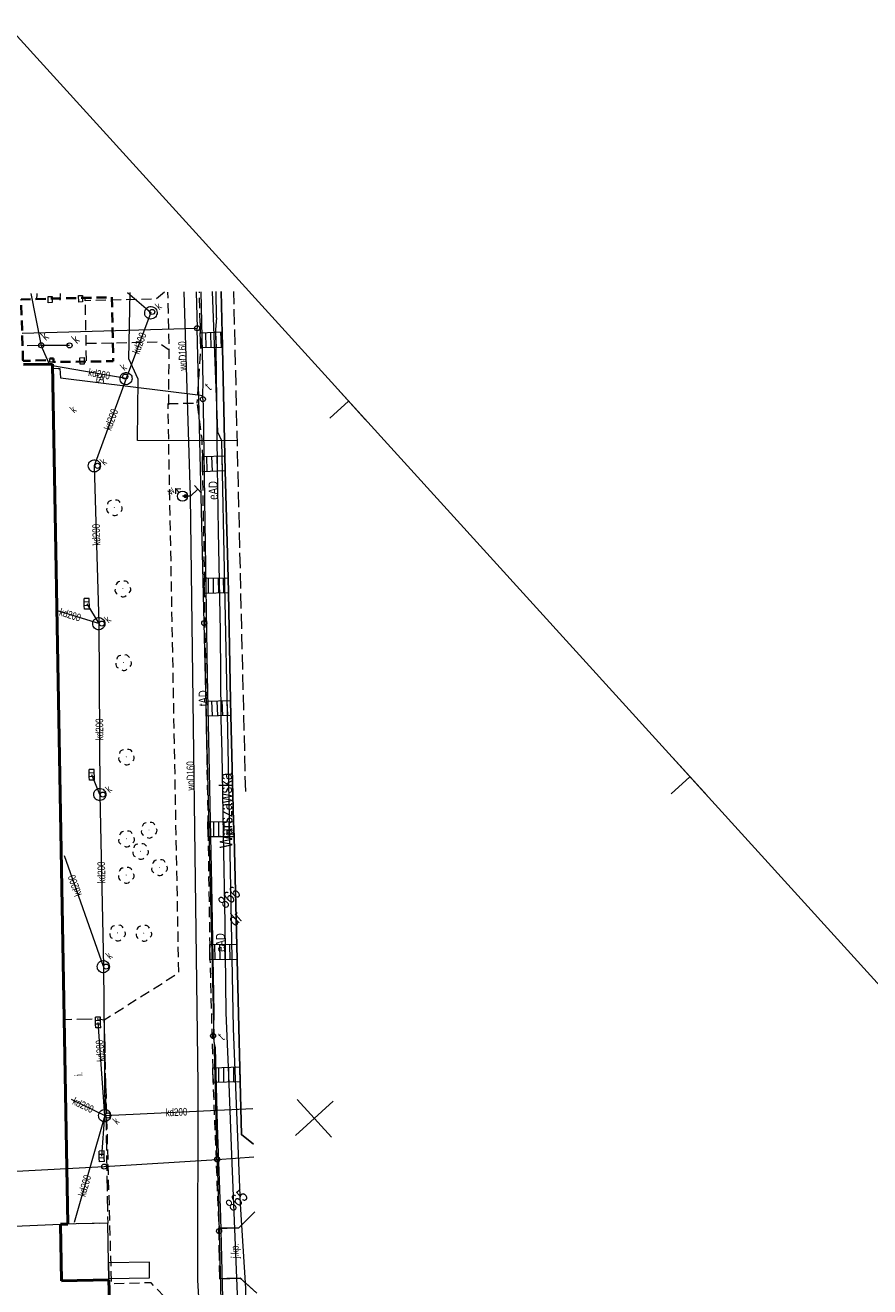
# Model space of a CAD drawing. Extents: x 6546616 to 6547358, y 5574659 to 5575298.
# Tile 12 of 12: x 6547192 to 6547275, y 5574989 to 5575113. Entities that reach past the tile are written whole.
import ezdxf
from ezdxf.enums import TextEntityAlignment as Align

# ---------------------------------------------------------------- set-up
doc = ezdxf.new("R2010")
doc.units = 0
doc.header["$MEASUREMENT"] = 0
for name, pattern in [('1.0_0.5', [1.5, 1, -0.5]), ('1.5_0.5', [2, 1.5, -0.5]), ('219-500', [0]), ('823-500', [1.75, 1.25, -0.5]), ('mz1.0_0.5', [1.5, 1, -0.5])]:
    doc.linetypes.add(name, pattern=pattern)
doc.layers.get('0').update_dxf_attribs({"color": 2, "linetype": 'CONTINUOUS', "lineweight": 13})
for name, color, linetype, lineweight in [('202-Punkt graniczny stabilizowany trwale', 7, 'CONTINUOUS', 13), ('210-Oznaczenie użytku', 7, 'CONTINUOUS', 13), ('211-Nr działki', 7, 'CONTINUOUS', 13), ('219-Linia granicy', 7, 'CONTINUOUS', 13), ('310-podpora związana z budynkiem (powierzchnia)', 7, 'CONTINUOUS', 13), ('312-Budynek (powierzchnia)', 7, 'CONTINUOUS', 13), ('320-część budynku wyodrębniona ze względu na liczbę kondygnacji naziemnych (powierzchnia)', 7, 'CONTINUOUS', 13), ('342-Łącznik napowietrzny - K1', 7, 'CONTINUOUS', 13), ('352-schody (powierzchnia)', 7, 'CONTINUOUS', 13), ('504-Opis i rzędna włazu prostokątnego-ST', 7, 'CONTINUOUS', 13), ('506-Opis i rzędna włazu okrągłego-SK', 7, 'CONTINUOUS', 13), ('585-Atrybuty opisowe-SEPOD', 7, 'CONTINUOUS', 13), ('586-Atrybuty opisowe-STPOD', 7, 'CONTINUOUS', 13), ('823-Szczyt skarpy nieumocninej', 7, 'CONTINUOUS', 13), ('824-Podnóże skarpy nieumocninej', 7, 'CONTINUOUS', 13), ('994-Nazwa ulicy', 7, 'CONTINUOUS', 13), ('chodnik (powierzchnia)', 7, 'CONTINUOUS', 13), ('drzewo liściaste (punkt)', 7, 'CONTINUOUS', 13), ('hydrant (punkt)', 7, 'CONTINUOUS', 13), ('jezdnia (powierzchnia)', 7, 'CONTINUOUS', 13), ('jezdnia (powierzchnia)-Atr17', 7, 'CONTINUOUS', 13), ('komora podziemna - przewód kanalizacyjny (powierzchnia)', 7, 'CONTINUOUS', 13), ('kratka ściekowa (punkt)', 7, 'CONTINUOUS', 13), ('krawężnik (linia)', 7, 'CONTINUOUS', 13), ('odwodnienie liniowe (linia)-Atr17', 7, 'CONTINUOUS', 13), ('plac (powierzchnia)', 7, 'CONTINUOUS', 13), ('plac (powierzchnia)-Atr17', 7, 'CONTINUOUS', 13), ('przewód elektroenergetyczny (linia)', 7, 'CONTINUOUS', 13), ('przewód kanalizacyjny (linia)', 7, 'CONTINUOUS', 13), ('przewód kanalizacyjny (linia)-Atr1', 7, 'CONTINUOUS', 13), ('przewód telekomunikacyjny (linia)', 7, 'CONTINUOUS', 13), ('przewód telekomunikacyjny (linia)-Atr1', 7, 'CONTINUOUS', 13), ('przewód wodociągowy (linia)', 7, 'CONTINUOUS', 13), ('przewód wodociągowy (linia)-Atr1', 7, 'CONTINUOUS', 13), ('schody w ciągu komunikacyjnym', 7, 'CONTINUOUS', 13), ('trójnik - siec wodociągowa (punkt)', 7, 'CONTINUOUS', 13), ('Wstawianie ramki sekcyjnej z opisem', 7, 'CONTINUOUS', 13), ('właz okrągły - siec kanalizacyjna (punkt)', 7, 'CONTINUOUS', 13), ('właz okrągły - siec kanalizacyjna (punkt)-Atr17', 7, 'CONTINUOUS', 13), ('właz okrągły - siec telekomunikacyjna (punkt)', 7, 'CONTINUOUS', 13), ('zasuwa - siec wodociągowa (punkt)', 7, 'CONTINUOUS', 13), ('zasuwa - siec wodociągowa (punkt)-Atr17', 7, 'CONTINUOUS', 13)]:
    doc.layers.add(name, color=color, linetype=linetype, lineweight=lineweight)
doc.styles.add('ARIAL', font='ARIALUNI.TTF', dxfattribs={"width": 0.75})

# ---------------------------------------------------------------- blocks, each defined once
blk = doc.blocks.new('US05')
at = {"color": 0, "linetype": 'Continuous', "lineweight": 13}
for p, q in [((-0.525, -0.25), (-0.525, 0.25)), ((-0.525, 0.25), (-0.175, 0.25)), ((-0.175, -0.25), (-0.175, 0.25)), ((-0.175, 0.25), (0.175, 0.25)), ((0.175, -0.25), (0.175, 0.25)), ((0.175, 0.25), (0.525, 0.25)), ((0.525, -0.25), (0.525, 0.25)), ((-0.525, -0.25), (-0.175, -0.25)), ((-0.175, -0.25), (0.175, -0.25)), ((0.175, -0.25), (0.525, -0.25))]:
    blk.add_line(p, q, dxfattribs=at)
blk = doc.blocks.new('US22')
at = {"color": 0, "linetype": 'Continuous', "lineweight": 13}
blk.add_circle((0, 0), 0.25, dxfattribs=at)
blk = doc.blocks.new('OP021')
at = {"linetype": 'Continuous', "lineweight": 13}
h = blk.add_hatch(color=0, dxfattribs=at)
edge = h.paths.add_edge_path()
edge.add_arc((0, 0), 0.05, 0, 360)
at = {"color": 0, "linetype": 'Continuous', "lineweight": 13}
for centre, start, end in [((-0.38, 0.124), 121.308, 202.548), ((0, 0.4), 49.272, 130.728), ((0.38, 0.124), 337.452, 58.692), ((-0.235, -0.324), 193.221, 274.871), ((0.235, -0.324), 265.129, 346.779)]:
    blk.add_arc(centre, 0.4, start, end, dxfattribs=at)
blk = doc.blocks.new('US02')
at = {"color": 0, "linetype": 'Continuous', "lineweight": 13}
for p, q in [((0, 1), (-0.353, 0.647)), ((0, 0.5), (0, 1)), ((0, 1), (0.354, 0.647))]:
    blk.add_line(p, q, dxfattribs=at)
blk.add_circle((0, 0), 0.5, dxfattribs=at)
blk = doc.blocks.new('US25')
at = {"linetype": 'Continuous', "lineweight": 0}
h = blk.add_hatch(color=0, dxfattribs=at)
edge = h.paths.add_edge_path()
edge.add_arc((0, 0), 0.2, 0, 360)
blk = doc.blocks.new('US21')
at = {"color": 0, "linetype": 'Continuous', "lineweight": 13}
for p, q in [((0, -1), (0, 0)), ((-0.5, -1), (0, -1)), ((0, -1), (0.5, -1))]:
    blk.add_line(p, q, dxfattribs=at)
blk = doc.blocks.new('202')
at = {"color": 0, "linetype": 'Continuous', "lineweight": 0}
blk.add_circle((0, 0), 0.25, dxfattribs=at)
blk = doc.blocks.new('RAMKA500KP')
at = {"color": 0}
for p, q in [((400, 197.5), (400, 202.5)), ((397.5, 200), (400, 200)), ((350, 147.5), (350, 152.5)), ((400, 147.5), (400, 152.5)), ((347.5, 150), (352.5, 150)), ((397.5, 150), (400, 150))]:
    blk.add_line(p, q, dxfattribs=at)
at = {"color": 0, "flags": 128}
blk.add_lwpolyline([(0, 0), (400, 0), (400, 250), (0, 250)], close=True, dxfattribs=at)

msp = doc.modelspace()

# ---------------------------------------------------------------- linework, layer by layer
at = {"layer": '219-Linia granicy', "color": 7, "linetype": '219-500', "lineweight": 18, "flags": 128}
for points in [[(6547208.54, 5575086.9), (6547208.63, 5575083.31)], [(6547191.39, 5575082.83), (6547208.63, 5575083.31)], [(6547209.34, 5575054.28), (6547208.63, 5575083.31)], [(6547210.6, 5575001.48), (6547209.34, 5575054.28)], [(6547199.49, 5575000.76), (6547210.6, 5575001.48)], [(6547210.6, 5575001.48), (6547214.21, 5575001.73)], [(6547210.6, 5575001.48), (6547210.8, 5574994.42)], [(6547129.71, 5574997.07), (6547199.49, 5575000.76)], [(6547210.8, 5574994.42), (6547212.12, 5574939.45)]]:
    msp.add_lwpolyline(points, dxfattribs=at)
at = {"layer": '310-podpora związana z budynkiem (powierzchnia)', "color": 7, "linetype": 'Continuous', "lineweight": 18, "flags": 128}
for points in [[(6547193.96, 5575085.82), (6547193.95, 5575086.45), (6547194.35, 5575086.45), (6547194.36, 5575085.84)], [(6547196.98, 5575085.89), (6547196.96, 5575086.54), (6547197.33, 5575086.54), (6547197.34, 5575085.9)], [(6547194.12, 5575079.98), (6547194.12, 5575080.35), (6547194.5, 5575080.35), (6547194.48, 5575079.99)], [(6547197.11, 5575079.78), (6547197.08, 5575080.41), (6547197.5, 5575080.42), (6547197.52, 5575079.79)]]:
    msp.add_lwpolyline(points, close=True, dxfattribs=at)
at = {"layer": '312-Budynek (powierzchnia)', "color": 7, "linetype": 'Continuous', "lineweight": 50, "flags": 128}
for points in [[(6547191.54, 5575079.74), (6547194.38, 5575079.78)], [(6547194.38, 5575079.78), (6547195.9, 5574995.11)], [(6547195.9, 5574995.11), (6547195.18, 5574995.1)], [(6547195.18, 5574995.1), (6547195.28, 5574989.51)], [(6547195.28, 5574989.51), (6547199.93, 5574989.6)], [(6547199.93, 5574989.6), (6547200.49, 5574970.82)]]:
    msp.add_lwpolyline(points, dxfattribs=at)
at = {"layer": '320-część budynku wyodrębniona ze względu na liczbę kondygnacji naziemnych (powierzchnia)', "color": 7, "linetype": 'Continuous', "lineweight": 18, "flags": 128}
msp.add_lwpolyline([(6547186.8, 5574994.74), (6547195.18, 5574995.1)], dxfattribs=at)
at = {"layer": '342-Łącznik napowietrzny - K1', "color": 7, "linetype": '1.0_0.5', "lineweight": 35, "flags": 128}
msp.add_lwpolyline([(6547191.5, 5575080.09), (6547191.48, 5575080.27), (6547191.31, 5575085.76), (6547191.3, 5575086.16), (6547200.23, 5575086.37), (6547200.37, 5575080.07), (6547194.48, 5575079.99), (6547194.5, 5575080.35), (6547194.12, 5575080.35), (6547194.11, 5575080.18)], close=True, dxfattribs=at)
at = {"layer": '352-schody (powierzchnia)', "color": 7, "linetype": 'Continuous', "lineweight": 18}
for p, q in [((6547199.83, 5574995.18), (6547195.18, 5574995.1)), ((6547195.18, 5574995.1), (6547195.28, 5574989.51)), ((6547199.91, 5574991.28), (6547199.83, 5574995.18)), ((6547203.93, 5574991.35), (6547199.91, 5574991.28)), ((6547199.93, 5574989.74), (6547199.91, 5574991.28)), ((6547199.91, 5574991.28), (6547199.93, 5574989.74)), ((6547203.95, 5574989.82), (6547203.93, 5574991.35)), ((6547195.28, 5574989.51), (6547199.93, 5574989.6)), ((6547199.93, 5574989.74), (6547203.95, 5574989.82)), ((6547199.93, 5574989.6), (6547199.93, 5574989.74))]:
    msp.add_line(p, q, dxfattribs=at)
at = {"layer": '823-Szczyt skarpy nieumocninej', "color": 7, "linetype": '823-500', "lineweight": 13, "flags": 128}
msp.add_lwpolyline([(6547195.15, 5575086.09), (6547195.17, 5575086.75)], dxfattribs=at)
at = {"layer": '824-Podnóże skarpy nieumocninej', "color": 7, "linetype": '823-500', "lineweight": 13, "flags": 128}
msp.add_lwpolyline([(6547192.85, 5575086.73), (6547192.8, 5575086.11)], dxfattribs=at)
at = {"layer": 'chodnik (powierzchnia)', "color": 7, "linetype": 'mz1.0_0.5', "lineweight": 18, "flags": 128}
for points in [[(6547197.62, 5575086.03), (6547197.6, 5575086.34)], [(6547205.41, 5575086.86), (6547204.6, 5575086.19), (6547197.62, 5575086.03)], [(6547197.73, 5575080.12), (6547197.71, 5575081.83), (6547197.62, 5575086.03)], [(6547197.71, 5575081.83), (6547204.74, 5575081.98), (6547205.88, 5575081.19), (6547205.76, 5575086.87)], [(6547208.93, 5575083.8), (6547208.87, 5575086.9)], [(6547208.93, 5575083.8), (6547208.95, 5575082.86), (6547208.99, 5575081.38), (6547208.62, 5575075.95)], [(6547205.84, 5575075.79), (6547205.88, 5575081.19)], [(6547205.77, 5575075.9), (6547208.62, 5575075.95), (6547209.09, 5575072.45), (6547209.16, 5575070.69), (6547209.15, 5575069.19), (6547209.35, 5575058.69), (6547209.34, 5575057.21), (6547209.52, 5575046.61), (6547209.51, 5575045.12), (6547209.7, 5575034.71), (6547209.71, 5575033.23), (6547209.88, 5575022.62), (6547209.9, 5575021.14), (6547210.18, 5575010.5), (6547210.2, 5575009.03), (6547210.77, 5574994.69), (6547212.74, 5574994.75), (6547214.33, 5574996.32)], [(6547206.64, 5574970.3), (6547206.18, 5574987.15), (6547204.1, 5574989.32), (6547200.21, 5574989.22), (6547199.48, 5575015.22), (6547206.83, 5575019.85), (6547205.77, 5575075.9)]]:
    msp.add_lwpolyline(points, dxfattribs=at)
at = {"layer": 'jezdnia (powierzchnia)', "color": 7, "linetype": '1.5_0.5', "lineweight": 18, "flags": 128}
for points in [[(6547213.42, 5575037.71), (6547212.95, 5575057.23), (6547212.25, 5575086.94)], [(6547214.51, 5574988.3), (6547212.88, 5574989.77), (6547210.88, 5574989.72), (6547210.77, 5574994.69), (6547212.74, 5574994.75), (6547214.33, 5574996.32)]]:
    msp.add_lwpolyline(points, dxfattribs=at)
at = {"layer": 'komora podziemna - przewód kanalizacyjny (powierzchnia)', "color": 34, "linetype": 'Continuous', "lineweight": 18, "flags": 128}
for points in [[(6547204.11, 5575085.45), (6547204.23, 5575085.43), (6547204.35, 5575085.39), (6547204.47, 5575085.32), (6547204.56, 5575085.23), (6547204.62, 5575085.12), (6547204.67, 5575085.01), (6547204.69, 5575084.88), (6547204.69, 5575084.75), (6547204.65, 5575084.63), (6547204.6, 5575084.51), (6547204.52, 5575084.41), (6547204.43, 5575084.33), (6547204.3, 5575084.27), (6547204.19, 5575084.23), (6547204.06, 5575084.22), (6547203.93, 5575084.24), (6547203.81, 5575084.29), (6547203.7, 5575084.35), (6547203.61, 5575084.45), (6547203.53, 5575084.55), (6547203.49, 5575084.68), (6547203.47, 5575084.8), (6547203.47, 5575084.93), (6547203.51, 5575085.06), (6547203.56, 5575085.16), (6547203.64, 5575085.27), (6547203.74, 5575085.35), (6547203.85, 5575085.41), (6547203.98, 5575085.45)], [(6547201.56, 5575077.76), (6547201.44, 5575077.79), (6547201.32, 5575077.84), (6547201.23, 5575077.92), (6547201.15, 5575078.02), (6547201.08, 5575078.12), (6547201.05, 5575078.24), (6547201.04, 5575078.37), (6547201.05, 5575078.5), (6547201.1, 5575078.61), (6547201.16, 5575078.72), (6547201.25, 5575078.82), (6547201.35, 5575078.88), (6547201.47, 5575078.93), (6547201.59, 5575078.96), (6547201.71, 5575078.96), (6547201.83, 5575078.93), (6547201.95, 5575078.87), (6547202.05, 5575078.8), (6547202.13, 5575078.7), (6547202.19, 5575078.59), (6547202.22, 5575078.47), (6547202.23, 5575078.34), (6547202.22, 5575078.22), (6547202.18, 5575078.11), (6547202.11, 5575078), (6547202.02, 5575077.9), (6547201.92, 5575077.83), (6547201.81, 5575077.78), (6547201.69, 5575077.75)], [(6547198.44, 5575069.17), (6547198.32, 5575069.19), (6547198.2, 5575069.25), (6547198.1, 5575069.32), (6547198.02, 5575069.43), (6547197.96, 5575069.53), (6547197.93, 5575069.65), (6547197.92, 5575069.78), (6547197.93, 5575069.91), (6547197.97, 5575070.02), (6547198.04, 5575070.13), (6547198.13, 5575070.22), (6547198.23, 5575070.29), (6547198.34, 5575070.34), (6547198.47, 5575070.37), (6547198.59, 5575070.36), (6547198.71, 5575070.34), (6547198.83, 5575070.28), (6547198.93, 5575070.2), (6547199.01, 5575070.1), (6547199.07, 5575070), (6547199.1, 5575069.88), (6547199.11, 5575069.75), (6547199.1, 5575069.62), (6547199.05, 5575069.51), (6547198.99, 5575069.4), (6547198.9, 5575069.31), (6547198.8, 5575069.24), (6547198.69, 5575069.19), (6547198.56, 5575069.16)], [(6547198.87, 5575053.63), (6547198.75, 5575053.66), (6547198.63, 5575053.71), (6547198.54, 5575053.79), (6547198.46, 5575053.89), (6547198.39, 5575053.99), (6547198.36, 5575054.11), (6547198.35, 5575054.24), (6547198.36, 5575054.37), (6547198.41, 5575054.48), (6547198.47, 5575054.59), (6547198.56, 5575054.68), (6547198.66, 5575054.75), (6547198.78, 5575054.8), (6547198.9, 5575054.83), (6547199.03, 5575054.82), (6547199.15, 5575054.8), (6547199.26, 5575054.74), (6547199.36, 5575054.67), (6547199.44, 5575054.56), (6547199.5, 5575054.46), (6547199.53, 5575054.34), (6547199.54, 5575054.21), (6547199.54, 5575054.08), (6547199.49, 5575053.97), (6547199.43, 5575053.86), (6547199.34, 5575053.77), (6547199.23, 5575053.7), (6547199.12, 5575053.65), (6547199, 5575053.62)], [(6547198.97, 5575036.8), (6547198.85, 5575036.83), (6547198.74, 5575036.89), (6547198.64, 5575036.96), (6547198.56, 5575037.06), (6547198.5, 5575037.17), (6547198.47, 5575037.29), (6547198.46, 5575037.42), (6547198.46, 5575037.54), (6547198.51, 5575037.65), (6547198.57, 5575037.76), (6547198.66, 5575037.86), (6547198.76, 5575037.92), (6547198.88, 5575037.98), (6547199, 5575038.01), (6547199.13, 5575038), (6547199.25, 5575037.97), (6547199.37, 5575037.92), (6547199.46, 5575037.84), (6547199.54, 5575037.74), (6547199.61, 5575037.64), (6547199.64, 5575037.51), (6547199.65, 5575037.39), (6547199.64, 5575037.26), (6547199.59, 5575037.15), (6547199.53, 5575037.04), (6547199.44, 5575036.94), (6547199.34, 5575036.88), (6547199.22, 5575036.83), (6547199.1, 5575036.8)], [(6547199.32, 5575019.86), (6547199.2, 5575019.89), (6547199.08, 5575019.94), (6547198.99, 5575020.02), (6547198.91, 5575020.12), (6547198.84, 5575020.22), (6547198.81, 5575020.34), (6547198.8, 5575020.47), (6547198.81, 5575020.6), (6547198.86, 5575020.71), (6547198.92, 5575020.82), (6547199.01, 5575020.92), (6547199.11, 5575020.98), (6547199.23, 5575021.03), (6547199.35, 5575021.06), (6547199.47, 5575021.06), (6547199.59, 5575021.03), (6547199.71, 5575020.97), (6547199.81, 5575020.9), (6547199.89, 5575020.8), (6547199.95, 5575020.69), (6547199.98, 5575020.57), (6547199.99, 5575020.44), (6547199.98, 5575020.32), (6547199.94, 5575020.21), (6547199.88, 5575020.1), (6547199.79, 5575020), (6547199.68, 5575019.94), (6547199.57, 5575019.88), (6547199.45, 5575019.85)], [(6547199.45, 5575005.19), (6547199.33, 5575005.22), (6547199.21, 5575005.28), (6547199.11, 5575005.35), (6547199.03, 5575005.45), (6547198.97, 5575005.56), (6547198.94, 5575005.68), (6547198.93, 5575005.81), (6547198.94, 5575005.93), (6547198.98, 5575006.04), (6547199.05, 5575006.15), (6547199.14, 5575006.25), (6547199.24, 5575006.31), (6547199.35, 5575006.37), (6547199.48, 5575006.4), (6547199.6, 5575006.39), (6547199.72, 5575006.36), (6547199.84, 5575006.31), (6547199.94, 5575006.23), (6547200.02, 5575006.13), (6547200.08, 5575006.03), (6547200.11, 5575005.91), (6547200.12, 5575005.78), (6547200.11, 5575005.65), (6547200.07, 5575005.54), (6547200, 5575005.43), (6547199.91, 5575005.33), (6547199.81, 5575005.27), (6547199.7, 5575005.22), (6547199.57, 5575005.19)]]:
    msp.add_lwpolyline(points, close=True, dxfattribs=at)
at = {"layer": 'krawężnik (linia)', "color": 7, "linetype": 'Continuous', "lineweight": 25, "flags": 128}
for points in [[(6547212.58, 5575021.17), (6547212.27, 5575033.22), (6547212.23, 5575034.73), (6547211.97, 5575045.18), (6547211.92, 5575046.67), (6547211.71, 5575057.27), (6547211.68, 5575058.74), (6547211.41, 5575069.26), (6547211.38, 5575070.76), (6547211.12, 5575081.41), (6547210.99, 5575086.93)], [(6547214.18, 5575002.96), (6547212.99, 5575003.91), (6547212.87, 5575009.11), (6547212.58, 5575021.17)], [(6547214.33, 5574996.32), (6547212.74, 5574994.75), (6547210.77, 5574994.69)], [(6547214.51, 5574988.3), (6547212.88, 5574989.77), (6547210.88, 5574989.72)]]:
    msp.add_lwpolyline(points, dxfattribs=at)
at = {"layer": 'plac (powierzchnia)', "color": 7, "linetype": '1.5_0.5', "lineweight": 18, "flags": 128}
msp.add_lwpolyline([(6547198.87, 5575015.33), (6547199.48, 5575015.22), (6547199.83, 5574995.18), (6547195.9, 5574995.11), (6547195.54, 5575015.26)], close=True, dxfattribs=at)
at = {"layer": 'przewód elektroenergetyczny (linia)', "color": 1, "linetype": 'Continuous', "lineweight": 18, "flags": 128}
for points in [[(6547210.54, 5575084.33), (6547210.5, 5575086.92)], [(6547210.54, 5575084.33), (6547210.46, 5575083.2), (6547210.5, 5575079.05), (6547210.62, 5575069.65), (6547210.71, 5575063.32), (6547210.89, 5575053.46), (6547210.98, 5575044.87), (6547211.08, 5575041.46), (6547211.19, 5575033.54), (6547211.35, 5575024.74), (6547211.47, 5575015.89), (6547211.71, 5575009.78), (6547212.02, 5575001.93), (6547212.29, 5574995.42), (6547212.61, 5574987.38), (6547212.75, 5574982.9), (6547212.97, 5574972.39), (6547213.23, 5574961.87), (6547213.59, 5574951.63), (6547213.79, 5574944.97), (6547214.15, 5574932.42)]]:
    msp.add_lwpolyline(points, dxfattribs=at)
at = {"layer": 'przewód kanalizacyjny (linia)', "color": 34, "linetype": 'Continuous', "lineweight": 18, "flags": 128}
for points in [[(6547196.08, 5575081.62), (6547195.78, 5575081.62), (6547193.59, 5575081.63), (6547193.3, 5575081.63), (6547193.23, 5575081.92), (6547192.28, 5575086.72)], [(6547201.77, 5575086.83), (6547204.08, 5575084.85), (6547201.64, 5575078.36), (6547194.39, 5575079.62)], [(6547193.28, 5575081.64), (6547192.97, 5575081.62), (6547191.89, 5575081.58)], [(6547193.28, 5575081.64), (6547193.39, 5575081.36), (6547194.11, 5575079.71)], [(6547201.64, 5575078.36), (6547198.51, 5575069.76), (6547198.95, 5575054.23), (6547199.05, 5575037.4), (6547198.26, 5575039.34)], [(6547197.77, 5575056.18), (6547198.95, 5575054.23), (6547194.9, 5575055.48)], [(6547199.05, 5575037.4), (6547199.4, 5575020.46), (6547195.56, 5575031.36)], [(6547199.4, 5575020.46), (6547199.53, 5575005.79), (6547198.88, 5575014.96)], [(6547196.22, 5575007.39), (6547199.53, 5575005.79), (6547196.54, 5574995.25)], [(6547199.24, 5575001.78), (6547199.53, 5575005.79), (6547214.11, 5575006.48)]]:
    msp.add_lwpolyline(points, dxfattribs=at)
at = {"layer": 'przewód telekomunikacyjny (linia)', "color": 30, "linetype": 'Continuous', "lineweight": 18, "flags": 128}
for points in [[(6547212.66, 5575072.22), (6547202.75, 5575072.27), (6547202.82, 5575078.29), (6547201.9, 5575080.3), (6547202.05, 5575086.83)], [(6547209.21, 5575076.33), (6547209.21, 5575076.82), (6547209.22, 5575077.93), (6547209.03, 5575086.9)], [(6547213.83, 5574932.42), (6547213.7, 5574932.95), (6547213.1, 5574938.71), (6547213.02, 5574941.36), (6547212.6, 5574958.88), (6547212.6, 5574959.22), (6547212.47, 5574976.88), (6547212.54, 5574985.38), (6547213.43, 5574986.59), (6547213.44, 5574988.78), (6547212.91, 5574997.06), (6547212.22, 5575014.37), (6547211.67, 5575043.74), (6547211.07, 5575072.22), (6547210.67, 5575073.09), (6547210.15, 5575086.92)], [(6547194.39, 5575079.4), (6547194.94, 5575079.36)], [(6547194.94, 5575079.36), (6547195.11, 5575079.34), (6547195.17, 5575078.44), (6547208.96, 5575076.71), (6547209.2, 5575076.68)], [(6547209.21, 5575076.33), (6547209.23, 5575075.57), (6547209.41, 5575064.18), (6547209.64, 5575049.14), (6547210.06, 5575028.5), (6547210.29, 5575015.94), (6547210.24, 5575014.39), (6547210.22, 5575013.62), (6547210.33, 5575012.9), (6547210.41, 5575012.47), (6547210.62, 5575004.82), (6547210.93, 5574995.79), (6547211.13, 5574987.8), (6547211.46, 5574973.68), (6547211.66, 5574965.6), (6547211.68, 5574964.85), (6547211.69, 5574964.1), (6547211.82, 5574960.95)]]:
    msp.add_lwpolyline(points, dxfattribs=at)
at = {"layer": 'przewód wodociągowy (linia)', "color": 5, "linetype": 'Continuous', "lineweight": 18, "flags": 128}
for points in [[(6547207.99, 5575066.77), (6547207.37, 5575086.89)], [(6547207.99, 5575066.77), (6547207.48, 5575066.78), (6547207.19, 5575066.78)], [(6547210.12, 5574965.53), (6547208.72, 5574989.59), (6547208.73, 5575008.82), (6547207.99, 5575066.77)]]:
    msp.add_lwpolyline(points, dxfattribs=at)
at = {"layer": 'schody w ciągu komunikacyjnym', "color": 7, "linetype": 'Continuous', "lineweight": 18, "flags": 128}
for points in [[(6547211.11, 5575082.95), (6547211.12, 5575081.41), (6547208.99, 5575081.38), (6547208.95, 5575082.86)], [(6547211.11, 5575082.95), (6547211.12, 5575081.41), (6547208.99, 5575081.38), (6547208.95, 5575082.86)], [(6547211.38, 5575070.76), (6547211.41, 5575069.26), (6547209.15, 5575069.19), (6547209.16, 5575070.69)], [(6547211.38, 5575070.76), (6547211.41, 5575069.26), (6547209.15, 5575069.19), (6547209.16, 5575070.69)], [(6547211.68, 5575058.74), (6547211.71, 5575057.27), (6547209.34, 5575057.21), (6547209.35, 5575058.69)], [(6547211.68, 5575058.74), (6547211.71, 5575057.27), (6547209.34, 5575057.21), (6547209.35, 5575058.69)], [(6547211.92, 5575046.67), (6547211.97, 5575045.18), (6547209.51, 5575045.12), (6547209.52, 5575046.61)], [(6547211.92, 5575046.67), (6547211.97, 5575045.18), (6547209.51, 5575045.12), (6547209.52, 5575046.61)], [(6547212.23, 5575034.73), (6547212.27, 5575033.22), (6547209.71, 5575033.23), (6547209.7, 5575034.71)], [(6547212.23, 5575034.73), (6547212.27, 5575033.22), (6547209.71, 5575033.23), (6547209.7, 5575034.71)], [(6547212.53, 5575022.66), (6547212.58, 5575021.17), (6547209.9, 5575021.14), (6547209.88, 5575022.62)], [(6547212.53, 5575022.66), (6547212.58, 5575021.17), (6547209.9, 5575021.14), (6547209.88, 5575022.62)], [(6547212.84, 5575010.59), (6547212.87, 5575009.11), (6547210.2, 5575009.03), (6547210.18, 5575010.5)], [(6547212.84, 5575010.59), (6547212.87, 5575009.11), (6547210.2, 5575009.03), (6547210.18, 5575010.5)]]:
    msp.add_lwpolyline(points, close=True, dxfattribs=at)
for points in [[(6547209.53, 5575081.39), (6547209.48, 5575082.88)], [(6547210.03, 5575081.4), (6547209.98, 5575082.9)], [(6547210.53, 5575081.4), (6547210.48, 5575082.93)], [(6547211.03, 5575081.41), (6547210.98, 5575082.95)], [(6547209.64, 5575069.2), (6547209.6, 5575070.71)], [(6547210.14, 5575069.22), (6547210.1, 5575070.72)], [(6547210.64, 5575069.23), (6547210.6, 5575070.73)], [(6547211.14, 5575069.25), (6547211.1, 5575070.75)], [(6547209.76, 5575057.22), (6547209.74, 5575058.7)], [(6547210.26, 5575057.24), (6547210.24, 5575058.71)], [(6547210.76, 5575057.25), (6547210.74, 5575058.72)], [(6547211.26, 5575057.26), (6547211.24, 5575058.73)], [(6547210.16, 5575045.14), (6547210.1, 5575046.63)], [(6547210.66, 5575045.15), (6547210.6, 5575046.64)], [(6547211.16, 5575045.16), (6547211.1, 5575046.65)], [(6547211.66, 5575045.17), (6547211.6, 5575046.66)], [(6547210.28, 5575033.23), (6547210.29, 5575034.72)], [(6547210.78, 5575033.22), (6547210.79, 5575034.72)], [(6547211.28, 5575033.23), (6547211.29, 5575034.73)], [(6547211.78, 5575033.22), (6547211.79, 5575034.73)], [(6547210.4, 5575021.14), (6547210.37, 5575022.63)], [(6547210.9, 5575021.15), (6547210.87, 5575022.64)], [(6547211.4, 5575021.16), (6547211.37, 5575022.64)], [(6547211.9, 5575021.16), (6547211.87, 5575022.65)], [(6547210.76, 5575009.05), (6547210.76, 5575010.52)], [(6547211.26, 5575009.06), (6547211.26, 5575010.54)], [(6547211.76, 5575009.08), (6547211.76, 5575010.56)], [(6547212.26, 5575009.09), (6547212.26, 5575010.57)]]:
    msp.add_lwpolyline(points, dxfattribs=at)

# ---------------------------------------------------------------- block references
at = {"layer": '202-Punkt graniczny stabilizowany trwale', "color": 7, "linetype": 'Continuous', "lineweight": 18, "rotation": 42.26758658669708}
for p in [(6547208.63, 5575083.31), (6547209.34, 5575054.28), (6547210.6, 5575001.48), (6547199.49, 5575000.76), (6547210.8, 5574994.42)]:
    msp.add_blockref('202', p, dxfattribs=at)
at = {"layer": 'drzewo liściaste (punkt)', "color": 94, "linetype": 'Continuous', "lineweight": 13, "rotation": 42.26758658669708}
for p in [(6547200.48, 5575065.66), (6547201.31, 5575057.67), (6547201.39, 5575050.4), (6547201.66, 5575041.11), (6547203.9, 5575033.91), (6547201.67, 5575033.05), (6547203.06, 5575031.82), (6547204.92, 5575030.23), (6547201.64, 5575029.47), (6547200.79, 5575023.78), (6547203.38, 5575023.75)]:
    msp.add_blockref('OP021', p, dxfattribs=at)
at = {"layer": 'hydrant (punkt)', "color": 7, "linetype": 'Continuous', "lineweight": 18, "rotation": 42.26758658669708}
msp.add_blockref('US02', (6547207.19, 5575066.78), dxfattribs=at)
at = {"layer": 'kratka ściekowa (punkt)', "color": 7, "linetype": 'Continuous', "lineweight": 18}
for p, rotation in [((6547197.77, 5575056.18), 91.87758658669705), ((6547198.26, 5575039.34), 91.59958658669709), ((6547198.88, 5575014.96), 91.66658658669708), ((6547199.24, 5575001.78), 91.86758658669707)]:
    msp.add_blockref('US05', p, dxfattribs=dict(at, rotation=rotation))
at = {"layer": 'trójnik - siec wodociągowa (punkt)', "color": 7, "linetype": 'Continuous', "lineweight": 18, "rotation": 133.2215865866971}
msp.add_blockref('US21', (6547207.99, 5575066.77), dxfattribs=at)
at = {"layer": 'Wstawianie ramki sekcyjnej z opisem', "color": 7, "linetype": 'Continuous', "lineweight": 13, "rotation": 42.26758658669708}
msp.add_blockref('RAMKA500KP', (6547062.06, 5574659.11), dxfattribs=at)
at = {"layer": 'właz okrągły - siec kanalizacyjna (punkt)', "color": 7, "linetype": 'Continuous', "lineweight": 18, "rotation": 42.26758658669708}
for p in [(6547204.22, 5575084.92), (6547193.28, 5575081.64), (6547196.08, 5575081.62), (6547201.55, 5575078.55), (6547198.82, 5575069.77), (6547199.25, 5575054.23), (6547199.35, 5575037.4), (6547199.69, 5575020.46), (6547199.83, 5575005.8)]:
    msp.add_blockref('US22', p, dxfattribs=at)
at = {"layer": 'właz okrągły - siec telekomunikacyjna (punkt)', "color": 7, "linetype": 'Continuous', "lineweight": 18}
for p, rotation in [((6547209.21, 5575076.33), 89.28658658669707), ((6547210.21, 5575013.64), 87.61758658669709)]:
    msp.add_blockref('US22', p, dxfattribs=dict(at, rotation=rotation))
at = {"layer": 'zasuwa - siec wodociągowa (punkt)', "color": 7, "linetype": 'Continuous', "lineweight": 13, "rotation": 131.5345865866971}
msp.add_blockref('US25', (6547207.48, 5575066.78), dxfattribs=at)

# ---------------------------------------------------------------- texts
at = {"layer": '210-Oznaczenie użytku', "color": 3, "linetype": 'Continuous', "lineweight": 18, "style": 'ARIAL', "width": 0.75}
msp.add_text('dr', height=1.25, rotation=42.2676, dxfattribs=at).set_placement((6547212.35, 5575024.35))
at = {"layer": '211-Nr działki', "color": 7, "linetype": 'Continuous', "lineweight": 18, "style": 'ARIAL', "width": 0.75}
for s, p in [('866', (6547211.4, 5575026.09)), ('865', (6547212.14, 5574996.26))]:
    msp.add_text(s, height=1.25, rotation=42.2676, dxfattribs=at).set_placement(p)
at = {"layer": '504-Opis i rzędna włazu prostokątnego-ST', "color": 7, "linetype": 'Continuous', "lineweight": 18, "style": 'ARIAL', "width": 0.75}
for p in [(6547209.3, 5575077.8), (6547210.58, 5575013.81)]:
    msp.add_text('t', height=0.9, rotation=42.2676, dxfattribs=at).set_placement(p, align=Align.TOP_LEFT)
at = {"layer": '506-Opis i rzędna włazu okrągłego-SK', "color": 7, "linetype": 'Continuous', "lineweight": 18, "style": 'ARIAL', "width": 0.75}
for p in [(6547193.14, 5575082.71), (6547196.18, 5575082.41)]:
    msp.add_text('k', height=0.9, rotation=42.2676, dxfattribs=at).set_placement(p, align=Align.TOP_LEFT)
at = {"layer": '585-Atrybuty opisowe-SEPOD', "color": 1, "linetype": 'Continuous', "lineweight": 18, "style": 'ARIAL', "width": 0.75}
for rotation, p in [(90.0236, (6547209.76, 5575066.43)), (90.0256, (6547210.48, 5575021.91))]:
    msp.add_text('eAD', height=0.9, rotation=rotation, dxfattribs=at).set_placement(p, align=Align.TOP_LEFT)
at = {"layer": '586-Atrybuty opisowe-STPOD', "color": 30, "linetype": 'Continuous', "lineweight": 18, "style": 'ARIAL', "width": 0.75}
for s, rotation, p in [('tA', 352.1046, (6547198.73, 5575078.91)), ('tAD', 90.4616, (6547208.79, 5575046.09))]:
    msp.add_text(s, height=0.9, rotation=rotation, dxfattribs=at).set_placement(p, align=Align.TOP_LEFT)
at = {"layer": '994-Nazwa ulicy', "color": 7, "linetype": 'Continuous', "lineweight": 25, "style": 'ARIAL', "width": 0.75}
msp.add_text('Warszawska', height=1.25, rotation=90.4306, dxfattribs=at).set_placement((6547212.12, 5575032.13))
at = {"layer": 'jezdnia (powierzchnia)-Atr17', "color": 7, "style": 'ARIAL', "width": 0.75}
msp.add_text('j.kp.', height=0.75, rotation=89.2846, dxfattribs=at).set_placement((6547212.72, 5574991.75))
at = {"layer": 'odwodnienie liniowe (linia)-Atr17', "color": 7, "style": 'ARIAL', "width": 0.75}
msp.add_text('k', height=0.75, rotation=42.2676, dxfattribs=at).set_placement((6547196.53, 5575074.91))
at = {"layer": 'plac (powierzchnia)-Atr17', "color": 7, "style": 'ARIAL', "width": 0.75}
msp.add_text('i.', height=0.75, rotation=92.2676, dxfattribs=at).set_placement((6547197.35, 5575009.7))
at = {"layer": 'przewód kanalizacyjny (linia)-Atr1', "color": 34, "style": 'ARIAL', "width": 0.75}
for rotation, p in [(69.3866, (6547202.57, 5575080.84)), (350.0826, (6547197.94, 5575079)), (70.0376, (6547199.8, 5575073.31)), (91.5986, (6547198.73, 5575061.91)), (342.7676, (6547195.11, 5575055.41)), (90.3506, (6547199.02, 5575042.75)), (91.1676, (6547199.23, 5575028.66)), (109.4076, (6547196.95, 5575027.42)), (94.0266, (6547199.16, 5575011.1)), (334.1556, (6547196.45, 5575007.28)), (2.7116, (6547205.53, 5575006.08)), (74.1726, (6547197.27, 5574997.85))]:
    msp.add_text('kd200', height=0.75, rotation=rotation, dxfattribs=at).set_placement(p, align=Align.MIDDLE_LEFT)
at = {"layer": 'przewód telekomunikacyjny (linia)-Atr1', "color": 30, "style": 'ARIAL', "width": 0.75}
msp.add_text('2t', height=0.75, rotation=91.0626, dxfattribs=at).set_placement((6547211.86, 5575033.34), align=Align.MIDDLE_LEFT)
at = {"layer": 'przewód wodociągowy (linia)-Atr1', "color": 5, "style": 'ARIAL', "width": 0.75}
for rotation, p in [(91.7416, (6547207.61, 5575079.15)), (90.6846, (6547208.37, 5575037.8))]:
    msp.add_text('woD160', height=0.75, rotation=rotation, dxfattribs=at).set_placement(p)
at = {"layer": 'właz okrągły - siec kanalizacyjna (punkt)-Atr17', "color": 7, "style": 'ARIAL', "width": 0.75}
for p in [(6547204.93, 5575085.07), (6547201.49, 5575079.07), (6547199.51, 5575069.77), (6547199.92, 5575054.24), (6547200.02, 5575037.52), (6547200.06, 5575021.13), (6547200.75, 5575004.86)]:
    msp.add_text('k', height=0.75, rotation=42.2676, dxfattribs=at).set_placement(p)
at = {"layer": 'zasuwa - siec wodociągowa (punkt)-Atr17', "color": 7, "style": 'ARIAL', "width": 0.75}
msp.add_text('w', height=0.75, rotation=42.2676, dxfattribs=at).set_placement((6547206.07, 5575066.85))

doc.saveas('drawing.dxf')
